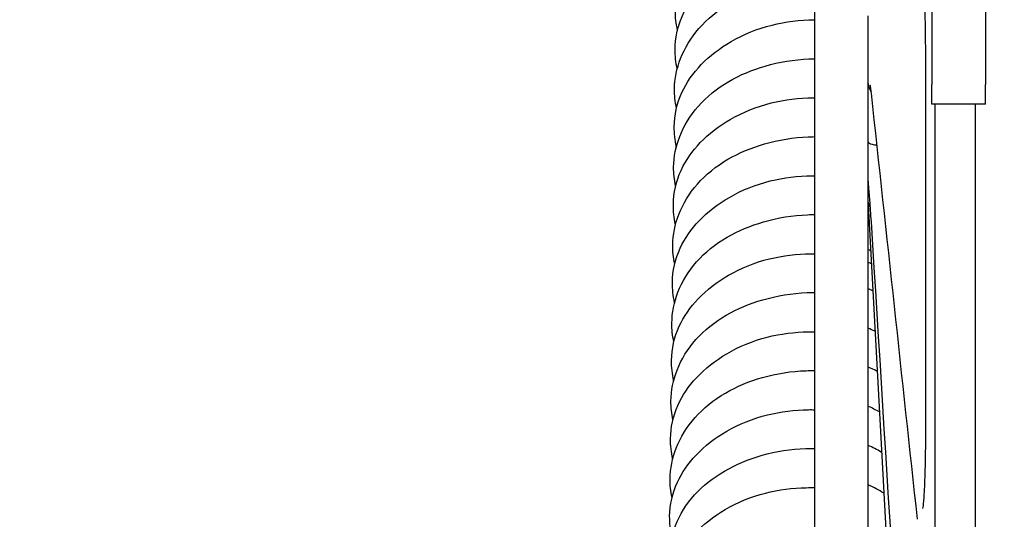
# Model space of a CAD drawing. Header units: millimetres. Extents: x 49320 to 60117, y -4209 to 20568.
# Tile 239 of 252: x 52400.58 to 52407.92, y 6190.25 to 6193.97. Entities that reach past the tile are written whole.
import ezdxf

# ---------------------------------------------------------------- set-up
doc = ezdxf.new("R2010")
doc.units = ezdxf.units.MM
doc.layers.add('_mt_hatch żelbet', color=8, linetype='Continuous', lineweight=9)
doc.layers.add('_mt_widok', color=253, linetype='Continuous')
doc.layers.add('ARCATA', color=4, linetype='Continuous')

# ---------------------------------------------------------------- blocks, each defined once
blk = doc.blocks.new('WINDA 1 DZ')
at = {"layer": 'ARCATA', "color": 5, "true_color": 0x1414ff}
for p, q in [((169.925, 76.9332), (169.925, 65.3942)), ((169.925, 76.9332), (169.925, 65.3942)), ((170.8, 76.1113), (170.8, 75.1901)), ((170.8, 76.1113), (170.8, 75.1901)), ((171.2, 76.1113), (171.2, 75.1901)), ((171.2, 76.1113), (171.2, 75.1901)), ((170.325, 75.1969), (170.325, 75.7023)), ((170.325, 75.1969), (170.325, 75.7023)), ((170.325, 75.1687), (170.325, 75.1969)), ((170.325, 75.1687), (170.325, 75.1969)), ((170.325, 65.3942), (170.325, 75.1687)), ((170.325, 65.3942), (170.325, 75.1687)), ((170.8, 75.0437), (170.8, 75.1901)), ((170.8, 75.0437), (170.8, 75.1901)), ((171.2, 75.0437), (171.2, 75.1901)), ((171.2, 75.0437), (171.2, 75.1901)), ((170.3696, 75.1161), (170.3696, 75.116)), ((170.3696, 75.1161), (170.3696, 75.116)), ((171.2, 75.0437), (170.8, 75.0437)), ((171.2, 75.0437), (170.8, 75.0437)), ((170.825, 65.0677), (170.825, 75.0437)), ((170.825, 65.0677), (170.825, 75.0437)), ((171.125, 65.0677), (171.125, 75.0437)), ((171.125, 65.0677), (171.125, 75.0437)), ((170.3916, 74.7385), (170.3916, 74.7385)), ((170.3916, 74.7385), (170.3916, 74.7385)), ((170.325, 74.2927), (170.825, 65.0677)), ((170.325, 74.2927), (170.825, 65.0677))]:
    blk.add_line(p, q, dxfattribs=at)
for centre, major_axis, ratio, start_param, end_param in [((170.328, 75.2197), (0.0021, 0.0322), 0.065188, 2.358356, 2.61243), ((170.328, 75.2197), (0.0021, 0.0322), 0.065188, 2.358356, 2.61243), ((170.328, 74.4464), (-0.0027, 0.0259), 0.048294, 0.434366, 0.68844), ((170.328, 74.4464), (-0.0027, 0.0259), 0.048294, 0.434366, 0.68844), ((170.8551, 72.6719), (-0.1, 0), 0.383179, 6.283166, 6.283251), ((170.8551, 72.6719), (-0.1, 0), 0.383179, 6.283166, 6.283251)]:
    blk.add_ellipse(centre, major_axis=major_axis, ratio=ratio, start_param=start_param, end_param=end_param, dxfattribs=at)
for points, knots in [([(168.9041, 75.5956), (168.893, 75.6429), (168.8875, 75.6913), (168.889, 75.8167), (168.9052, 75.895), (168.9658, 76.0474), (169.0126, 76.1227), (169.1337, 76.2605), (169.2113, 76.3241), (169.3823, 76.4239), (169.4763, 76.4628), (169.6775, 76.5203), (169.7878, 76.5383), (169.9062, 76.5435), (169.9156, 76.5438), (169.925, 76.544)], [275.338456, 275.338456, 275.338456, 275.338456, 275.515688, 275.515688, 275.80424, 275.80424, 276.111065, 276.111065, 276.433775, 276.433775, 276.742372, 276.742372, 277.07021, 277.07021, 277.098408, 277.098408, 277.098408, 277.098408]), ([(168.9017, 75.3062), (168.8909, 75.3544), (168.8857, 75.4034), (168.8871, 75.535), (168.9043, 75.619), (168.971, 75.7766), (169.022, 75.8512), (169.1459, 75.9811), (169.2199, 76.0386), (169.3922, 76.1398), (169.4949, 76.1827), (169.7045, 76.2379), (169.8136, 76.2517), (169.922, 76.2529), (169.9235, 76.2529), (169.925, 76.253)], [269.155303, 269.155303, 269.155303, 269.155303, 269.336114, 269.336114, 269.645237, 269.645237, 269.953435, 269.953435, 270.255848, 270.255848, 270.591878, 270.591878, 270.913182, 270.913182, 270.917768, 270.917768, 270.917768, 270.917768]), ([(170.755, 75.2384), (170.755, 75.3582), (170.7541, 75.4822), (170.7503, 75.7184), (170.7475, 75.8337), (170.741, 76.0211), (170.7375, 76.0992), (170.7337, 76.1669)], [0, 0, 0, 0, 0.362526, 0.362526, 0.722246, 0.722246, 1.012854, 1.012854, 1.012854, 1.012854]), ([(170.755, 75.2384), (170.755, 75.3582), (170.7541, 75.4822), (170.7503, 75.7184), (170.7475, 75.8337), (170.741, 76.0211), (170.7375, 76.0992), (170.7337, 76.1669)], [0, 0, 0, 0, 0.362526, 0.362526, 0.722246, 0.722246, 1.012854, 1.012854, 1.012854, 1.012854]), ([(168.8968, 75.0144), (168.886, 75.0611), (168.8807, 75.1088), (168.8822, 75.2327), (168.898, 75.3101), (168.9576, 75.4625), (169.0041, 75.5386), (169.1253, 75.6781), (169.2034, 75.7425), (169.3746, 75.8424), (169.4678, 75.8811), (169.6682, 75.9389), (169.7786, 75.9571), (169.9002, 75.9626), (169.9126, 75.963), (169.925, 75.9632)], [262.969997, 262.969997, 262.969997, 262.969997, 263.144778, 263.144778, 263.430216, 263.430216, 263.739544, 263.739544, 264.065146, 264.065146, 264.37144, 264.37144, 264.69971, 264.69971, 264.736896, 264.736896, 264.736896, 264.736896]), ([(168.8957, 74.7265), (168.8847, 74.7758), (168.8793, 74.8259), (168.8807, 74.9616), (168.8995, 75.0493), (168.9707, 75.2056), (169.0208, 75.2763), (169.1444, 75.4041), (169.22, 75.4622), (169.3956, 75.5636), (169.4998, 75.6061), (169.7101, 75.6589), (169.8179, 75.6715), (169.9239, 75.6719), (169.9244, 75.6719), (169.925, 75.6719)], [256.788533, 256.788533, 256.788533, 256.788533, 256.973828, 256.973828, 257.294248, 257.294248, 257.590379, 257.590379, 257.898021, 257.898021, 258.236894, 258.236894, 258.554327, 258.554327, 258.555988, 258.555988, 258.555988, 258.555988]), ([(168.89, 74.4337), (168.8794, 74.4802), (168.8743, 74.5275), (168.8758, 74.6512), (168.8916, 74.7288), (168.9512, 74.882), (168.998, 74.9587), (169.1198, 75.0984), (169.198, 75.1623), (169.3688, 75.2615), (169.4617, 75.3001), (169.6623, 75.358), (169.7734, 75.3763), (169.8971, 75.3817), (169.9111, 75.3821), (169.925, 75.3823)], [250.602234, 250.602234, 250.602234, 250.602234, 250.775841, 250.775841, 251.062018, 251.062018, 251.373639, 251.373639, 251.698063, 251.698063, 252.003285, 252.003285, 252.333449, 252.333449, 252.375255, 252.375255, 252.375255, 252.375255]), ([(170.3494, 75.1255), (170.3478, 75.14), (170.3462, 75.1525), (170.3435, 75.1717), (170.3422, 75.1788), (170.3412, 75.1833), (170.341, 75.184), (170.341, 75.184)], [0, 0, 0, 0, 0.0913655, 0.0913655, 0.1783779, 0.1783779, 0.208687, 0.208687, 0.208687, 0.208687]), ([(170.3494, 75.1255), (170.3478, 75.14), (170.3462, 75.1525), (170.3435, 75.1717), (170.3422, 75.1788), (170.3412, 75.1833), (170.341, 75.184), (170.341, 75.184)], [0, 0, 0, 0, 0.0913655, 0.0913655, 0.1783779, 0.1783779, 0.208687, 0.208687, 0.208687, 0.208687]), ([(168.889, 74.1452), (168.8779, 74.1947), (168.8725, 74.245), (168.8738, 74.381), (168.8927, 74.4687), (168.9641, 74.6243), (169.0137, 74.6944), (169.1369, 74.8223), (169.2131, 74.881), (169.3893, 74.9827), (169.4936, 75.0252), (169.7032, 75.0775), (169.8102, 75.09), (169.9183, 75.0907), (169.9217, 75.0908), (169.925, 75.0908)], [244.420041, 244.420041, 244.420041, 244.420041, 244.606213, 244.606213, 244.926542, 244.926542, 245.220262, 245.220262, 245.530243, 245.530243, 245.869048, 245.869048, 246.184349, 246.184349, 246.1944, 246.1944, 246.1944, 246.1944]), ([(168.8832, 73.8529), (168.8728, 73.8991), (168.8678, 73.9463), (168.8693, 74.07), (168.885, 74.1477), (168.9447, 74.3015), (168.9918, 74.3787), (169.114, 74.5182), (169.1921, 74.5816), (169.3625, 74.6804), (169.4552, 74.719), (169.6563, 74.7772), (169.768, 74.7956), (169.894, 74.8009), (169.9095, 74.8012), (169.925, 74.8013)], [238.23426, 238.23426, 238.23426, 238.23426, 238.407294, 238.407294, 238.694101, 238.694101, 239.007323, 239.007323, 239.330313, 239.330313, 239.635161, 239.635161, 239.967176, 239.967176, 240.013721, 240.013721, 240.013721, 240.013721]), ([(170.3251, 74.7629), (170.3251, 74.763), (170.3251, 74.7631), (170.325, 74.763), (170.325, 74.7628), (170.325, 74.7623), (170.325, 74.7618), (170.325, 74.7613)], [0, 0, 0, 0, 0.00001238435, 0.00001238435, 0.00002839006, 0.00002839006, 0.0000543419, 0.0000543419, 0.0000543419, 0.0000543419]), ([(170.3251, 74.7629), (170.3251, 74.763), (170.3251, 74.7631), (170.325, 74.763), (170.325, 74.7628), (170.325, 74.7623), (170.325, 74.7618), (170.325, 74.7613)], [0, 0, 0, 0, 0.00001238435, 0.00001238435, 0.00002839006, 0.00002839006, 0.0000543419, 0.0000543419, 0.0000543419, 0.0000543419]), ([(170.3251, 74.7629), (170.3262, 74.7559), (170.3379, 74.7488), (170.3559, 74.7442), (170.3655, 74.7417), (170.3767, 74.7399), (170.3877, 74.7388), (170.3889, 74.7387), (170.39, 74.7386), (170.3912, 74.7385)], [-1, -1, -1, -1, -0.5, -0.5, -0.5, -0.25, -0.25, -0.25, -0.22693, -0.22693, -0.22693, -0.22693]), ([(170.3251, 74.7629), (170.3262, 74.7559), (170.3379, 74.7488), (170.3559, 74.7442), (170.3655, 74.7417), (170.3767, 74.7399), (170.3877, 74.7388), (170.3889, 74.7387), (170.39, 74.7386), (170.3912, 74.7385)], [-1, -1, -1, -1, -0.5, -0.5, -0.5, -0.25, -0.25, -0.25, -0.22693, -0.22693, -0.22693, -0.22693]), ([(168.8823, 73.5638), (168.8711, 73.6135), (168.8656, 73.6641), (168.867, 73.8001), (168.886, 73.8879), (168.9574, 74.0427), (169.0065, 74.1122), (169.1294, 74.2405), (169.206, 74.2998), (169.3828, 74.4019), (169.4871, 74.4443), (169.6961, 74.4961), (169.8022, 74.5086), (169.9125, 74.5095), (169.9187, 74.5096), (169.925, 74.5095)], [232.05153, 232.05153, 232.05153, 232.05153, 232.238462, 232.238462, 232.558335, 232.558335, 232.850071, 232.850071, 233.162466, 233.162466, 233.501074, 233.501074, 233.814072, 233.814072, 233.8329, 233.8329, 233.8329, 233.8329]), ([(170.349, 74.167), (170.3453, 74.2259), (170.3416, 74.2798), (170.3348, 74.3685), (170.3317, 74.4048), (170.3279, 74.4419), (170.3267, 74.4518), (170.3259, 74.4579)], [0, 0, 0, 0, 0.2044136, 0.2044136, 0.406352, 0.406352, 0.5066829, 0.5066829, 0.5066829, 0.5066829]), ([(170.349, 74.167), (170.3453, 74.2259), (170.3416, 74.2798), (170.3348, 74.3685), (170.3317, 74.4048), (170.3279, 74.4419), (170.3267, 74.4518), (170.3259, 74.4579)], [0, 0, 0, 0, 0.2044136, 0.2044136, 0.406352, 0.406352, 0.5066829, 0.5066829, 0.5066829, 0.5066829]), ([(170.3251, 74.3099), (170.3251, 74.3102), (170.3251, 74.3104), (170.325, 74.3108), (170.325, 74.311), (170.325, 74.3111), (170.325, 74.3111), (170.325, 74.311)], [0, 0, 0, 0, 0.00001238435, 0.00001238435, 0.00002839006, 0.00002839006, 0.0000543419, 0.0000543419, 0.0000543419, 0.0000543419]), ([(170.3251, 74.3099), (170.3251, 74.3102), (170.3251, 74.3104), (170.325, 74.3108), (170.325, 74.311), (170.325, 74.3111), (170.325, 74.3111), (170.325, 74.311)], [0, 0, 0, 0, 0.00001238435, 0.00001238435, 0.00002839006, 0.00002839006, 0.0000543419, 0.0000543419, 0.0000543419, 0.0000543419]), ([(168.8764, 73.272), (168.8661, 73.3182), (168.8613, 73.3652), (168.8627, 73.489), (168.8785, 73.567), (168.9383, 73.7214), (168.9857, 73.7989), (169.1083, 73.9382), (169.1864, 74.001), (169.3565, 74.0994), (169.4491, 74.138), (169.6507, 74.1964), (169.7631, 74.2149), (169.891, 74.22), (169.908, 74.2204), (169.925, 74.2204)], [225.866313, 225.866313, 225.866313, 225.866313, 226.038915, 226.038915, 226.326729, 226.326729, 226.641389, 226.641389, 226.962726, 226.962726, 227.267582, 227.267582, 227.60129, 227.60129, 227.652213, 227.652213, 227.652213, 227.652213]), ([(168.8756, 72.9825), (168.8643, 73.0323), (168.8587, 73.0831), (168.86, 73.2192), (168.8792, 73.3068), (168.9505, 73.4609), (168.9993, 73.5301), (169.1218, 73.6587), (169.1989, 73.7185), (169.3761, 73.821), (169.4804, 73.8633), (169.6887, 73.9146), (169.7941, 73.9272), (169.9067, 73.9284), (169.9158, 73.9284), (169.925, 73.9283)], [219.683097, 219.683097, 219.683097, 219.683097, 219.870623, 219.870623, 220.189831, 220.189831, 220.479904, 220.479904, 220.794567, 220.794567, 221.132783, 221.132783, 221.443834, 221.443834, 221.471417, 221.471417, 221.471417, 221.471417]), ([(168.8697, 72.6908), (168.8594, 72.7369), (168.8547, 72.7839), (168.8561, 72.9079), (168.8718, 72.9861), (168.9318, 73.141), (168.9795, 73.219), (169.1025, 73.3581), (169.1804, 73.4203), (169.3503, 73.5185), (169.443, 73.5571), (169.645, 73.6156), (169.7578, 73.6341), (169.8878, 73.6391), (169.9064, 73.6394), (169.925, 73.6393)], [213.497877, 213.497877, 213.497877, 213.497877, 213.67042, 213.67042, 213.959019, 213.959019, 214.27508, 214.27508, 214.594948, 214.594948, 214.900085, 214.900085, 215.234964, 215.234964, 215.29075, 215.29075, 215.29075, 215.29075]), ([(168.8685, 72.3986), (168.8569, 72.4485), (168.8513, 72.4994), (168.8527, 72.6332), (168.8709, 72.7182), (168.9392, 72.8711), (168.9872, 72.9414), (169.1088, 73.072), (169.1857, 73.1329), (169.362, 73.2366), (169.4655, 73.2792), (169.6723, 73.3316), (169.7771, 73.3449), (169.895, 73.3471), (169.91, 73.3471), (169.925, 73.3469)], [207.311512, 207.311512, 207.311512, 207.311512, 207.499308, 207.499308, 207.809572, 207.809572, 208.102016, 208.102016, 208.418685, 208.418685, 208.755347, 208.755347, 209.064992, 209.064992, 209.110041, 209.110041, 209.110041, 209.110041]), ([(168.863, 72.1103), (168.8529, 72.1562), (168.8482, 72.2028), (168.8497, 72.3267), (168.8655, 72.4052), (168.9258, 72.5603), (168.9735, 72.6382), (169.0967, 72.7772), (169.1745, 72.8395), (169.3452, 72.9389), (169.4395, 72.9784), (169.6416, 73.036), (169.7527, 73.053), (169.8831, 73.0571), (169.904, 73.0573), (169.925, 73.057)], [201.130342, 201.130342, 201.130342, 201.130342, 201.30178, 201.30178, 201.591307, 201.591307, 201.907296, 201.907296, 202.22731, 202.22731, 202.537506, 202.537506, 202.866411, 202.866411, 202.929337, 202.929337, 202.929337, 202.929337]), ([(168.862, 71.8204), (168.8506, 71.8703), (168.8449, 71.9211), (168.8462, 72.0569), (168.8657, 72.1441), (168.9366, 72.2969), (168.9845, 72.3655), (169.1065, 72.495), (169.1843, 72.5558), (169.3622, 72.6588), (169.4662, 72.7008), (169.6733, 72.7517), (169.7776, 72.7643), (169.895, 72.7661), (169.91, 72.766), (169.925, 72.7658)], [194.946824, 194.946824, 194.946824, 194.946824, 195.134585, 195.134585, 195.451897, 195.451897, 195.739483, 195.739483, 196.058136, 196.058136, 196.395027, 196.395027, 196.703315, 196.703315, 196.748339, 196.748339, 196.748339, 196.748339]), ([(170.7328, 72.0286), (170.7328, 72.0286), (170.733, 72.0292), (170.7339, 72.0336), (170.7352, 72.0412), (170.739, 72.0702), (170.7415, 72.0986), (170.7467, 72.1824), (170.7493, 72.2454), (170.7532, 72.3994), (170.7545, 72.4948), (170.755, 72.6217), (170.755, 72.6466), (170.755, 72.6719)], [0.179941, 0.179941, 0.179941, 0.179941, 0.217428, 0.217428, 0.336064, 0.336064, 0.55737, 0.55737, 0.865165, 0.865165, 1.20977, 1.20977, 1.291901, 1.291901, 1.291901, 1.291901]), ([(170.7328, 72.0286), (170.7328, 72.0286), (170.733, 72.0292), (170.7339, 72.0336), (170.7352, 72.0412), (170.739, 72.0702), (170.7415, 72.0986), (170.7467, 72.1824), (170.7493, 72.2454), (170.7532, 72.3994), (170.7545, 72.4948), (170.755, 72.6217), (170.755, 72.6466), (170.755, 72.6719)], [0.179941, 0.179941, 0.179941, 0.179941, 0.217428, 0.217428, 0.336064, 0.336064, 0.55737, 0.55737, 0.865165, 0.865165, 1.20977, 1.20977, 1.291901, 1.291901, 1.291901, 1.291901]), ([(168.8565, 71.5291), (168.8463, 71.5755), (168.8415, 71.6227), (168.843, 71.7481), (168.859, 71.8276), (168.9204, 71.9836), (168.9687, 72.0614), (169.0922, 72.1981), (169.1692, 72.2582), (169.3391, 72.3572), (169.4344, 72.3975), (169.6385, 72.4556), (169.7503, 72.473), (169.8819, 72.4772), (169.9035, 72.4773), (169.925, 72.4769)], [188.76177, 188.76177, 188.76177, 188.76177, 188.935442, 188.935442, 189.228647, 189.228647, 189.544521, 189.544521, 189.857935, 189.857935, 190.172018, 190.172018, 190.503111, 190.503111, 190.567772, 190.567772, 190.567772, 190.567772]), ([(170.425, 72.4473), (170.4238, 72.448), (170.4225, 72.4488), (170.3917, 72.4679), (170.3594, 72.4847), (170.325, 72.4996)], [193.6786242, 193.6786242, 193.6786242, 193.6786242, 193.6840941, 193.6840941, 193.811752, 193.811752, 193.811752, 193.811752]), ([(168.8529, 71.2436), (168.8425, 71.2908), (168.8374, 71.3389), (168.8388, 71.4698), (168.8574, 71.5547), (168.9255, 71.707), (168.9731, 71.777), (169.0946, 71.9091), (169.1725, 71.9712), (169.3501, 72.0754), (169.4533, 72.1175), (169.6588, 72.1691), (169.7623, 72.1822), (169.8844, 72.1849), (169.9047, 72.1849), (169.925, 72.1845)], [182.583971, 182.583971, 182.583971, 182.583971, 182.761352, 182.761352, 183.070985, 183.070985, 183.362379, 183.362379, 183.684336, 183.684336, 184.019579, 184.019579, 184.325747, 184.325747, 184.386745, 184.386745, 184.386745, 184.386745]), ([(170.4415, 72.1431), (170.4063, 72.166), (170.3673, 72.187), (170.3255, 72.2054), (170.3253, 72.2056), (170.325, 72.2057)], [198.8683415, 198.8683415, 198.8683415, 198.8683415, 199.0238493, 199.0238493, 199.0248449, 199.0248449, 199.0248449, 199.0248449])]:
    blk.add_open_spline(points, degree=3, knots=knots, dxfattribs=at)
for points in [[(168.9027, 75.59), (168.9029, 75.5928), (168.9032, 75.5957), (168.9034, 75.5985)], [(170.755, 72.6719), (170.755, 73.4906), (170.755, 74.3603), (170.755, 75.2384)], [(170.755, 72.6719), (170.755, 73.4906), (170.755, 74.3603), (170.755, 75.2384)], [(170.3251, 75.1919), (170.326, 75.1717), (170.3347, 75.1504), (170.3484, 75.1344)], [(170.3251, 75.1919), (170.326, 75.1717), (170.3347, 75.1504), (170.3484, 75.1344)], [(170.6929, 71.9486), (170.5784, 73.0076), (170.4638, 74.0665), (170.3494, 75.1255)], [(170.6929, 71.9486), (170.5784, 73.0076), (170.4638, 74.0665), (170.3494, 75.1255)], [(168.8961, 75.0115), (168.8962, 75.0129), (168.8963, 75.0144), (168.8965, 75.0158)], [(168.8941, 74.7203), (168.8943, 74.7237), (168.8945, 74.7272), (168.8948, 74.7306)], [(168.89, 74.4335), (168.89, 74.4336), (168.89, 74.4337), (168.89, 74.4339)], [(170.3251, 74.4664), (170.3252, 74.4636), (170.3255, 74.4607), (170.3259, 74.4579)], [(170.3251, 74.4664), (170.3252, 74.4636), (170.3255, 74.4607), (170.3259, 74.4579)], [(170.3251, 74.3099), (170.3259, 74.2971), (170.3321, 74.2839), (170.3421, 74.2729)], [(170.3251, 74.3099), (170.3259, 74.2971), (170.3321, 74.2839), (170.3421, 74.2729)], [(170.3273, 74.2504), (170.3265, 74.2507), (170.3258, 74.2511), (170.325, 74.2514)], [(170.3273, 74.2504), (170.3265, 74.2507), (170.3258, 74.2511), (170.325, 74.2514)], [(168.8875, 74.1391), (168.8877, 74.1424), (168.8879, 74.1457), (168.8882, 74.149)], [(170.325, 74.1553), (170.3275, 74.1544), (170.3301, 74.1536), (170.3326, 74.1527)], [(170.325, 74.1553), (170.3275, 74.1544), (170.3301, 74.1536), (170.3326, 74.1527)], [(170.6926, 68.6723), (170.578, 70.5039), (170.4634, 72.3354), (170.349, 74.167)], [(170.6926, 68.6723), (170.578, 70.5039), (170.4634, 72.3354), (170.349, 74.167)], [(170.3436, 73.9498), (170.3374, 73.9525), (170.3313, 73.9552), (170.325, 73.9578)], [(170.3436, 73.9498), (170.3374, 73.9525), (170.3313, 73.9552), (170.325, 73.9578)], [(170.325, 73.8647), (170.3329, 73.8621), (170.3408, 73.8594), (170.3486, 73.8566)], [(170.325, 73.8647), (170.3329, 73.8621), (170.3408, 73.8594), (170.3486, 73.8566)], [(170.3597, 73.6524), (170.3484, 73.6577), (170.3368, 73.6627), (170.325, 73.6676)], [(168.8808, 73.5576), (168.881, 73.561), (168.8812, 73.5645), (168.8814, 73.5679)], [(170.3761, 73.3502), (170.3596, 73.3585), (170.3425, 73.3664), (170.325, 73.3738)], [(170.3923, 73.0517), (170.371, 73.0632), (170.3485, 73.0739), (170.325, 73.0838)], [(168.8738, 72.9752), (168.874, 72.9793), (168.8743, 72.9833), (168.8746, 72.9873)], [(170.4087, 72.7491), (170.3823, 72.7642), (170.3543, 72.7781), (170.325, 72.7908)], [(168.8668, 72.3915), (168.867, 72.3954), (168.8672, 72.3993), (168.8675, 72.4032)]]:
    blk.add_open_spline(points, degree=3, dxfattribs=at)

msp = doc.modelspace()

# ---------------------------------------------------------------- hatches: boundary and pattern name
at = {"layer": '_mt_hatch żelbet', "ltscale": 2, "transparency": 33554687}
h = msp.add_hatch(dxfattribs=at)
h.set_pattern_fill('ANSI36', color=8)
h.set_pattern_definition([(45, (55916.924, 9594.0647), (1.683798, 6.173926), [7.9375, -1.5875, 0, -1.5875])])
edge = h.paths.add_edge_path()
edge.add_line((52283.3224, 6133.3016), (52251.5763, 6133.3016))
edge.add_line((52251.5763, 6133.3016), (52251.5763, 6215.7016))
edge.add_line((52251.5763, 6215.7016), (52249.7263, 6215.7016))
edge.add_line((52249.7263, 6215.7016), (52249.6763, 6215.7516))
edge.add_arc((52249.6263, 6215.7516), 0.05, 0, 90)
edge.add_line((52249.6263, 6215.8016), (52247.1263, 6215.8016))
edge.add_line((52247.1263, 6215.8016), (52247.1263, 6215.7266))
edge.add_line((52247.1263, 6215.7266), (52247.1013, 6215.7016))
edge.add_line((52247.1013, 6215.7016), (52246.9013, 6215.7016))
edge.add_line((52246.9013, 6215.7016), (52246.8763, 6215.7266))
edge.add_line((52246.8763, 6215.7266), (52246.8763, 6215.8016))
edge.add_line((52246.8763, 6215.8016), (52246.8263, 6215.8016))
edge.add_line((52246.8263, 6215.8016), (52246.8263, 6216.8016))
edge.add_line((52246.8263, 6216.8016), (52246.8763, 6216.8016))
edge.add_line((52246.8763, 6216.8016), (52246.8763, 6216.8766))
edge.add_line((52246.8763, 6216.8766), (52246.9013, 6216.9016))
edge.add_line((52246.9013, 6216.9016), (52247.1013, 6216.9016))
edge.add_line((52247.1013, 6216.9016), (52247.1263, 6216.8766))
edge.add_line((52247.1263, 6216.8766), (52247.1263, 6216.8016))
edge.add_line((52247.1263, 6216.8016), (52249.6263, 6216.8016))
edge.add_arc((52249.6263, 6216.8516), 0.05, 270, 360)
edge.add_line((52249.6763, 6216.8516), (52249.7263, 6216.9016))
edge.add_line((52249.7263, 6216.9016), (52251.5763, 6216.9016))
edge.add_line((52251.5763, 6216.9016), (52251.5763, 6223.7016))
edge.add_line((52251.5763, 6223.7016), (52249.7263, 6223.7016))
edge.add_line((52249.7263, 6223.7016), (52249.6763, 6223.7516))
edge.add_arc((52249.6263, 6223.7516), 0.05, 0, 90)
edge.add_line((52249.6263, 6223.8016), (52247.1263, 6223.8016))
edge.add_line((52247.1263, 6223.8016), (52247.1263, 6223.7266))
edge.add_line((52247.1263, 6223.7266), (52247.1013, 6223.7016))
edge.add_line((52247.1013, 6223.7016), (52246.9013, 6223.7016))
edge.add_line((52246.9013, 6223.7016), (52246.8763, 6223.7266))
edge.add_line((52246.8763, 6223.7266), (52246.8763, 6223.8016))
edge.add_line((52246.8763, 6223.8016), (52246.8263, 6223.8016))
edge.add_line((52246.8263, 6223.8016), (52246.8263, 6223.6766))
edge.add_arc((52246.8013, 6223.6766), 0.025, 270, 360, ccw=False)
edge.add_line((52246.8013, 6223.6516), (52245.4513, 6223.6516))
edge.add_arc((52245.4513, 6223.6766), 0.025, 180, 270, ccw=False)
edge.add_line((52245.4263, 6223.6987), (52245.4263, 6223.7977))
edge.add_line((52245.4263, 6223.7977), (52244.1918, 6223.7016))
edge.add_arc((52244.1763, 6223.901), 0.2, 180, 274.45165, ccw=False)
edge.add_line((52243.9763, 6223.901), (52243.9763, 6224.7022))
edge.add_arc((52244.1763, 6224.7022), 0.2, 85.54835, 180, ccw=False)
edge.add_line((52244.1918, 6224.9016), (52245.4263, 6224.8055))
edge.add_line((52245.4263, 6224.8055), (52245.4263, 6224.926))
edge.add_arc((52245.4513, 6224.9266), 0.025, 90, 180, ccw=False)
edge.add_line((52245.4513, 6224.9516), (52246.8013, 6224.9516))
edge.add_arc((52246.8013, 6224.9266), 0.025, 0, 90, ccw=False)
edge.add_line((52246.8263, 6224.9266), (52246.8263, 6224.8016))
edge.add_line((52246.8263, 6224.8016), (52246.8763, 6224.8016))
edge.add_line((52246.8763, 6224.8016), (52246.8763, 6224.8766))
edge.add_line((52246.8763, 6224.8766), (52246.9013, 6224.9016))
edge.add_line((52246.9013, 6224.9016), (52247.1013, 6224.9016))
edge.add_line((52247.1013, 6224.9016), (52247.1263, 6224.8766))
edge.add_line((52247.1263, 6224.8766), (52247.1263, 6224.8016))
edge.add_line((52247.1263, 6224.8016), (52249.6263, 6224.8016))
edge.add_arc((52249.6263, 6224.8516), 0.05, 270, 360)
edge.add_line((52249.6763, 6224.8516), (52249.7263, 6224.9016))
edge.add_line((52249.7263, 6224.9016), (52251.5763, 6224.9016))
edge.add_line((52251.5763, 6224.9016), (52251.5763, 6290.0516))
edge.add_line((52251.5763, 6290.0516), (52249.7263, 6290.0516))
edge.add_line((52249.7263, 6290.0516), (52249.6763, 6290.1016))
edge.add_arc((52249.6263, 6290.1016), 0.05, 0, 90)
edge.add_line((52249.6263, 6290.1516), (52247.1263, 6290.1516))
edge.add_line((52247.1263, 6290.1516), (52247.1263, 6290.0766))
edge.add_line((52247.1263, 6290.0766), (52247.1013, 6290.0516))
edge.add_line((52247.1013, 6290.0516), (52246.9013, 6290.0516))
edge.add_line((52246.9013, 6290.0516), (52246.8763, 6290.0766))
edge.add_line((52246.8763, 6290.0766), (52246.8763, 6290.1516))
edge.add_line((52246.8763, 6290.1516), (52246.8263, 6290.1516))
edge.add_line((52246.8263, 6290.1516), (52246.8263, 6290.0266))
edge.add_arc((52246.8013, 6290.0266), 0.025, 270, 360, ccw=False)
edge.add_line((52246.8013, 6290.0016), (52245.4513, 6290.0016))
edge.add_arc((52245.4513, 6290.0266), 0.025, 180, 270, ccw=False)
edge.add_line((52245.4263, 6290.0266), (52245.4263, 6290.1477))
edge.add_line((52245.4263, 6290.1477), (52244.6918, 6290.0516))
edge.add_arc((52244.6763, 6290.251), 0.2, 180, 274.45165, ccw=False)
edge.add_line((52244.4763, 6290.251), (52244.4763, 6291.0522))
edge.add_arc((52244.6763, 6291.0522), 0.2, 85.54835, 180, ccw=False)
edge.add_line((52244.6918, 6291.2516), (52245.4263, 6291.1555))
edge.add_line((52245.4263, 6291.1555), (52245.4263, 6291.2766))
edge.add_arc((52245.4513, 6291.2766), 0.025, 90, 180, ccw=False)
edge.add_line((52245.4513, 6291.3016), (52246.8013, 6291.3016))
edge.add_arc((52246.8013, 6291.2766), 0.025, 0, 90, ccw=False)
edge.add_line((52246.8263, 6291.2766), (52246.8263, 6291.1516))
edge.add_line((52246.8263, 6291.1516), (52246.8763, 6291.1516))
edge.add_line((52246.8763, 6291.1516), (52246.8763, 6291.2266))
edge.add_line((52246.8763, 6291.2266), (52246.9013, 6291.2516))
edge.add_line((52246.9013, 6291.2516), (52247.1013, 6291.2516))
edge.add_line((52247.1013, 6291.2516), (52247.1263, 6291.2266))
edge.add_line((52247.1263, 6291.2266), (52247.1263, 6291.1516))
edge.add_line((52247.1263, 6291.1516), (52249.6263, 6291.1516))
edge.add_arc((52249.6263, 6291.2016), 0.05, 270, 360)
edge.add_line((52249.6763, 6291.2016), (52249.7263, 6291.2516))
edge.add_line((52249.7263, 6291.2516), (52251.5763, 6291.2516))
edge.add_line((52251.5763, 6291.2516), (52251.5763, 6300.1516))
edge.add_line((52251.5763, 6300.1516), (52249.7263, 6300.1516))
edge.add_line((52249.7263, 6300.1516), (52249.6763, 6300.2016))
edge.add_arc((52249.6263, 6300.2016), 0.05, 0, 90)
edge.add_line((52249.6263, 6300.2516), (52247.1263, 6300.2516))
edge.add_line((52247.1263, 6300.2516), (52247.1263, 6300.1766))
edge.add_line((52247.1263, 6300.1766), (52247.1013, 6300.1516))
edge.add_line((52247.1013, 6300.1516), (52246.9013, 6300.1516))
edge.add_line((52246.9013, 6300.1516), (52246.8763, 6300.1766))
edge.add_line((52246.8763, 6300.1766), (52246.8763, 6300.2516))
edge.add_line((52246.8763, 6300.2516), (52246.8263, 6300.2516))
edge.add_line((52246.8263, 6300.2516), (52246.8263, 6300.1266))
edge.add_arc((52246.8013, 6300.1266), 0.025, 270, 360, ccw=False)
edge.add_line((52246.8013, 6300.1016), (52246.4455, 6300.1016))
edge.add_spline(control_points=[(52246.4364, 6300.1126), (52246.4364, 6300.1126), (52246.4363, 6300.1126), (52246.4357, 6300.1129), (52246.4348, 6300.1132), (52246.4317, 6300.1142), (52246.4291, 6300.1149), (52246.4222, 6300.1165), (52246.4176, 6300.1174), (52246.4069, 6300.1189), (52246.4009, 6300.1195), (52246.3886, 6300.1203), (52246.3824, 6300.1206), (52246.3763, 6300.1206)], knot_values=[0.024008, 0.024008, 0.024008, 0.024008, 0.028269, 0.028269, 0.039404, 0.039404, 0.055597, 0.055597, 0.075883, 0.075883, 0.097542, 0.097542, 0.117485, 0.117485, 0.117485, 0.117485], degree=3, periodic=0)
edge.add_line((52246.3763, 6300.1206), (52245.5763, 6300.1206))
edge.add_spline(control_points=[(52245.5763, 6300.1033), (52245.5705, 6300.1033), (52245.5646, 6300.1033), (52245.5452, 6300.1035), (52245.5321, 6300.1038), (52245.5073, 6300.105), (52245.4957, 6300.1059), (52245.4748, 6300.1087), (52245.4654, 6300.1105), (52245.4509, 6300.1159), (52245.4454, 6300.1185), (52245.4364, 6300.126), (52245.4329, 6300.1299), (52245.4277, 6300.1398), (52245.4263, 6300.1457), (52245.4263, 6300.1512)], knot_values=[0, 0, 0, 0, 0.0173, 0.0173, 0.057137, 0.057137, 0.096974, 0.096974, 0.13681, 0.13681, 0.163111, 0.163111, 0.180869, 0.180869, 0.199184, 0.199184, 0.199184, 0.199184], degree=3, periodic=0)
edge.add_line((52245.4263, 6300.1512), (52245.4263, 6300.2477))
edge.add_line((52245.4263, 6300.2477), (52244.6918, 6300.1516))
edge.add_arc((52244.6763, 6300.351), 0.2, 180, 274.45165, ccw=False)
edge.add_line((52244.4763, 6300.351), (52244.4763, 6301.1522))
edge.add_arc((52244.6763, 6301.1522), 0.2, 85.54835, 180, ccw=False)
edge.add_line((52244.6918, 6301.3516), (52245.4263, 6301.2555))
edge.add_line((52245.4263, 6301.2555), (52245.4263, 6301.3766))
edge.add_arc((52245.4513, 6301.3766), 0.025, 90, 180, ccw=False)
edge.add_line((52245.4513, 6301.4016), (52246.8013, 6301.4016))
edge.add_arc((52246.8013, 6301.3766), 0.025, 0, 90, ccw=False)
edge.add_line((52246.8263, 6301.3766), (52246.8263, 6301.2516))
edge.add_line((52246.8263, 6301.2516), (52246.8763, 6301.2516))
edge.add_line((52246.8763, 6301.2516), (52246.8763, 6301.3266))
edge.add_line((52246.8763, 6301.3266), (52246.9013, 6301.3516))
edge.add_line((52246.9013, 6301.3516), (52247.1013, 6301.3516))
edge.add_line((52247.1013, 6301.3516), (52247.1263, 6301.3266))
edge.add_line((52247.1263, 6301.3266), (52247.1263, 6301.2516))
edge.add_line((52247.1263, 6301.2516), (52249.6263, 6301.2516))
edge.add_arc((52249.6263, 6301.3016), 0.05, 270, 360)
edge.add_line((52249.6763, 6301.3016), (52249.7263, 6301.3516))
edge.add_line((52249.7263, 6301.3516), (52251.5763, 6301.3516))
edge.add_line((52251.5763, 6301.3516), (52251.5763, 6327.3016))
edge.add_line((52251.5763, 6327.3016), (52283.3224, 6327.3016))
edge.add_line((52283.3224, 6327.3016), (52283.3224, 6342.201))
edge.add_line((52283.3224, 6342.201), (52236.5763, 6342.201))
edge.add_line((52236.5763, 6342.201), (52236.5763, 6118.3016))
edge.add_line((52236.5763, 6118.3016), (52283.3224, 6118.3016))
edge.add_line((52283.3224, 6118.3015), (52283.3224, 6133.3016))
h.paths.add_polyline_path([(52431.5763, 6342.201), (52283.3224, 6342.201), (52283.3224, 6327.3016), (52416.5763, 6327.3016), (52416.5713, 6227.2016), (52416.5713, 6228.1016), (52415.3013, 6228.1016), (52414.9013, 6228.1016), (52415.9013, 6227.1016), (52415.9013, 6213.5016), (52414.9013, 6212.5016), (52415.3013, 6212.5016), (52416.5713, 6212.5016), (52416.5763, 6213.4016), (52416.5763, 6144.3016), (52431.5763, 6129.3016)])
h.paths.add_polyline_path([(52396.7763, 6141.6552), (52436.3763, 6141.6552), (52434.3763, 6141.6552), (52394.7763, 6141.6552)])
h.paths.add_polyline_path([(52431.5763, 6118.3016), (52431.5763, 6129.3016), (52416.5763, 6144.3016), (52416.5763, 6133.3016), (52409.5763, 6133.3016), (52409.5763, 6118.3016)])
edge = h.paths.add_edge_path(flags=16)
edge.add_spline(control_points=[(52245.438, 6216.9139), (52245.4384, 6216.9144), (52245.4388, 6216.9149), (52245.4455, 6216.9215), (52245.4525, 6216.9257), (52245.4601, 6216.9289)], knot_values=[0.127222, 0.127222, 0.127222, 0.127222, 0.129604, 0.129604, 0.161729, 0.161729, 0.161729, 0.161729], degree=3, periodic=0)
edge = h.paths.add_edge_path(flags=16)
edge.add_arc((52244.1763, 6215.901), 0.2, 180, 274.45165, ccw=False)
edge.add_line((52243.9763, 6215.901), (52243.9763, 6216.7022))
edge.add_arc((52244.1763, 6216.7022), 0.2, 85.54835, 180, ccw=False)
edge.add_line((52244.1918, 6216.9016), (52245.4263, 6216.8055))
edge.add_line((52245.4263, 6216.8055), (52245.4263, 6216.2049))
edge.add_spline(control_points=[(52245.4263, 6216.2049), (52245.4263, 6216.2043), (52245.4263, 6216.2038), (52245.4265, 6216.1878), (52245.4288, 6216.1722), (52245.4382, 6216.1426), (52245.4451, 6216.1286), (52245.4607, 6216.107), (52245.4681, 6216.0988), (52245.4763, 6216.0916)], knot_values=[0.091168, 0.091168, 0.091168, 0.091168, 0.092523, 0.092523, 0.132421, 0.132421, 0.171812, 0.171812, 0.199493, 0.199493, 0.199493, 0.199493], degree=3, periodic=0)
edge.add_spline(control_points=[(52245.4763, 6216.0916), (52245.4797, 6216.0886), (52245.4833, 6216.0858), (52245.4999, 6216.0739), (52245.5142, 6216.0667), (52245.5444, 6216.0571), (52245.5605, 6216.0547), (52245.5763, 6216.0547)], knot_values=[0, 0, 0, 0, 0.011492, 0.011492, 0.051269, 0.051269, 0.091168, 0.091168, 0.091168, 0.091168], degree=3, periodic=0)
edge.add_line((52245.5763, 6216.0547), (52246.3763, 6216.0547))
edge.add_spline(control_points=[(52246.3763, 6216.0547), (52246.3767, 6216.0547), (52246.3771, 6216.0547), (52246.3826, 6216.0546), (52246.3877, 6216.0537), (52246.3975, 6216.0506), (52246.4022, 6216.0484), (52246.4106, 6216.0426), (52246.4143, 6216.0392), (52246.4203, 6216.0315), (52246.4226, 6216.0274), (52246.4256, 6216.0192), (52246.4263, 6216.015), (52246.4263, 6216.011)], knot_values=[0, 0, 0, 0, 0.001746, 0.001746, 0.02414, 0.02414, 0.046992, 0.046992, 0.070489, 0.070489, 0.093985, 0.093985, 0.117481, 0.117481, 0.117481, 0.117481], degree=3, periodic=0)
edge.add_spline(control_points=[(52246.4263, 6216.0052), (52246.4263, 6215.9999), (52246.4251, 6215.9943), (52246.4199, 6215.9841), (52246.4161, 6215.9795), (52246.4072, 6215.9723), (52246.4016, 6215.9693), (52246.3893, 6215.9652), (52246.3826, 6215.9642), (52246.3763, 6215.9642)], knot_values=[-0.075489, -0.075489, -0.075489, -0.075489, -0.056592, -0.056592, -0.037695, -0.037695, -0.018848, -0.018848, 0, 0, 0, 0], degree=3, periodic=0)
edge.add_line((52246.3763, 6215.9642), (52245.5763, 6215.9642))
edge.add_spline(control_points=[(52245.5763, 6215.9642), (52245.5575, 6215.9642), (52245.5375, 6215.9612), (52245.5008, 6215.9493), (52245.484, 6215.9404), (52245.4569, 6215.9201), (52245.4451, 6215.9072), (52245.4298, 6215.8808), (52245.4263, 6215.8674), (52245.4263, 6215.8558)], knot_values=[0.959969, 0.959969, 0.959969, 0.959969, 1.016264, 1.016264, 1.07256, 1.07256, 1.132171, 1.132171, 1.191783, 1.191783, 1.191783, 1.191783], degree=3, periodic=0)
edge.add_line((52245.4263, 6215.8558), (52245.4263, 6215.8152))
edge.add_line((52245.4263, 6215.7977), (52244.1918, 6215.7016))
h.paths.add_polyline_path([(52424.0558, 6214.6016, -0.437158), (52424.2713, 6214.4022), (52424.2713, 6213.601, -0.437158), (52424.0558, 6213.4016), (52422.8213, 6213.4977), (52422.8213, 6213.3766, -0.414214), (52422.7963, 6213.3516), (52421.4463, 6213.3516, -0.414214), (52421.4213, 6213.3766), (52421.4213, 6213.5016), (52421.3713, 6213.5016), (52421.3713, 6213.4266), (52421.3463, 6213.4016), (52421.1463, 6213.4016), (52421.1213, 6213.4266), (52421.1213, 6213.5016), (52418.6213, 6213.5016, 0.414214), (52418.5713, 6213.4516), (52418.5213, 6213.4016), (52418.5213, 6214.6016), (52418.5713, 6214.5516, 0.414214), (52418.6213, 6214.5016), (52421.1213, 6214.5016), (52421.1213, 6214.5766), (52421.1463, 6214.6016), (52421.3463, 6214.6016), (52421.3713, 6214.5766), (52421.3713, 6214.5016), (52421.4213, 6214.5016), (52421.4213, 6214.6266, -0.414214), (52421.4463, 6214.6516), (52422.7963, 6214.6516, -0.414214), (52422.8213, 6214.6266), (52422.8213, 6214.5055)], flags=16)
edge = h.paths.add_edge_path(flags=16)
edge.add_line((52421.5713, 6227.2478), (52422.6713, 6227.2478))
edge.add_spline(control_points=[(52422.6713, 6227.2451), (52422.6848, 6227.2451), (52422.6983, 6227.2448), (52422.7243, 6227.2435), (52422.7368, 6227.2424), (52422.76, 6227.2393), (52422.7706, 6227.2373), (52422.7901, 6227.2312), (52422.799, 6227.2272), (52422.8099, 6227.2175), (52422.8127, 6227.2144), (52422.8185, 6227.2053), (52422.8208, 6227.1987), (52422.8213, 6227.1912), (52422.8213, 6227.1903), (52422.8213, 6227.1894)], knot_values=[0, 0, 0, 0, 0.039334, 0.039334, 0.078667, 0.078667, 0.118001, 0.118001, 0.157334, 0.157334, 0.171979, 0.171979, 0.193578, 0.193578, 0.196668, 0.196668, 0.196668, 0.196668], degree=3, periodic=0)
edge.add_line((52422.8213, 6227.1894), (52422.8213, 6227.1055))
edge.add_line((52422.8213, 6227.1055), (52424.0558, 6227.2016))
edge.add_arc((52424.0713, 6227.0022), 0.2, 360, 94.45165, ccw=False)
edge.add_line((52424.2713, 6227.0022), (52424.2713, 6226.201))
edge.add_arc((52424.0713, 6226.201), 0.2, 265.54835, 360, ccw=False)
edge.add_line((52424.0558, 6226.0016), (52422.8213, 6226.0977))
edge.add_line((52422.8213, 6226.0977), (52422.8213, 6225.9825))
edge.add_arc((52422.7963, 6225.9766), 0.025, 270, 360, ccw=False)
edge.add_line((52422.7963, 6225.9516), (52421.4463, 6225.9516))
edge.add_arc((52421.4463, 6225.9766), 0.025, 180, 270, ccw=False)
edge.add_line((52421.4213, 6225.9766), (52421.4213, 6226.1016))
edge.add_line((52421.4213, 6226.1016), (52421.3713, 6226.1016))
edge.add_line((52421.3713, 6226.1016), (52421.3713, 6226.0266))
edge.add_line((52421.3713, 6226.0266), (52421.3463, 6226.0016))
edge.add_line((52421.3463, 6226.0016), (52421.1463, 6226.0016))
edge.add_line((52421.1463, 6226.0016), (52421.1213, 6226.0266))
edge.add_line((52421.1213, 6226.0266), (52421.1213, 6226.1016))
edge.add_line((52421.1213, 6226.1016), (52418.6213, 6226.1016))
edge.add_arc((52418.6213, 6226.0516), 0.05, 90, 180)
edge.add_line((52418.5713, 6226.0516), (52418.5213, 6226.0016))
edge.add_line((52418.5213, 6226.0016), (52416.5763, 6226.0016))
edge.add_line((52416.5713, 6226.0016), (52416.5713, 6227.2016))
edge.add_line((52416.5763, 6227.2016), (52418.5213, 6227.2016))
edge.add_line((52418.5213, 6227.2016), (52418.5713, 6227.1516))
edge.add_arc((52418.6213, 6227.1516), 0.05, 180, 270)
edge.add_line((52418.6213, 6227.1016), (52421.1213, 6227.1016))
edge.add_line((52421.1213, 6227.1016), (52421.1213, 6227.1766))
edge.add_line((52421.1213, 6227.1766), (52421.1463, 6227.2016))
edge.add_line((52421.1463, 6227.2016), (52421.3463, 6227.2016))
edge.add_line((52421.3463, 6227.2016), (52421.3713, 6227.1766))
edge.add_line((52421.3713, 6227.1766), (52421.3713, 6227.1016))
edge.add_line((52421.3713, 6227.1016), (52421.4213, 6227.1016))
edge.add_line((52421.4213, 6227.1016), (52421.4213, 6227.1894))
edge.add_spline(control_points=[(52421.4213, 6227.1963), (52421.4213, 6227.1977), (52421.4214, 6227.199), (52421.4222, 6227.2067), (52421.4248, 6227.213), (52421.4308, 6227.2215), (52421.4338, 6227.2244), (52421.445, 6227.2332), (52421.4538, 6227.2364), (52421.4729, 6227.2416), (52421.4833, 6227.2433), (52421.5063, 6227.2458), (52421.5187, 6227.2465), (52421.5445, 6227.2476), (52421.5579, 6227.2478), (52421.5713, 6227.2478)], knot_values=[0, 0, 0, 0, 0.004418, 0.004418, 0.024591, 0.024591, 0.039334, 0.039334, 0.078667, 0.078667, 0.118001, 0.118001, 0.157334, 0.157334, 0.196668, 0.196668, 0.196668, 0.196668], degree=3, periodic=0)
edge = h.paths.add_edge_path(flags=16)
edge.add_spline(control_points=[(52422.8213, 6227.1894), (52422.8213, 6227.1903), (52422.8213, 6227.1912), (52422.8208, 6227.1987), (52422.8185, 6227.2053), (52422.8127, 6227.2144), (52422.8099, 6227.2175), (52422.799, 6227.2272), (52422.7901, 6227.2312), (52422.7706, 6227.2373), (52422.76, 6227.2393), (52422.7368, 6227.2424), (52422.7243, 6227.2435), (52422.6983, 6227.2448), (52422.6848, 6227.2451), (52422.6713, 6227.2451)], knot_values=[0, 0, 0, 0, 0.00309, 0.00309, 0.024689, 0.024689, 0.039334, 0.039334, 0.078667, 0.078667, 0.118001, 0.118001, 0.157334, 0.157334, 0.196668, 0.196668, 0.196668, 0.196668], degree=3, periodic=0)
edge.add_spline(control_points=[(52422.6713, 6227.2478), (52422.6761, 6227.2478), (52422.681, 6227.2477), (52422.6992, 6227.2475), (52422.7124, 6227.2471), (52422.7374, 6227.2456), (52422.7493, 6227.2446), (52422.7707, 6227.2413), (52422.7805, 6227.2392), (52422.7957, 6227.2333), (52422.8017, 6227.2303), (52422.8111, 6227.2223), (52422.8147, 6227.2182), (52422.8199, 6227.208), (52422.8213, 6227.202), (52422.8213, 6227.1963)], knot_values=[0, 0, 0, 0, 0.014118, 0.014118, 0.053458, 0.053458, 0.092798, 0.092798, 0.132138, 0.132138, 0.159634, 0.159634, 0.178131, 0.178131, 0.1967, 0.1967, 0.1967, 0.1967], degree=3, periodic=0)
h.paths.add_polyline_path([(52416.5763, 6214.6016), (52416.5713, 6213.4016), (52416.5713, 6214.6016)], is_closed=False, flags=16)
h.paths.add_polyline_path([(52416.5763, 6226.0016), (52416.5713, 6214.6016), (52416.5713, 6226.0016)], is_closed=False, flags=16)
edge = h.paths.add_edge_path(flags=0)
edge.add_spline(control_points=[(52422.6713, 6213.8869), (52422.6901, 6213.8869), (52422.7101, 6213.8832), (52422.7468, 6213.8683), (52422.7636, 6213.857), (52422.7907, 6213.8307), (52422.8025, 6213.8136), (52422.8178, 6213.7772), (52422.8213, 6213.7579), (52422.8213, 6213.7404)], knot_values=[0.728155, 0.728155, 0.728155, 0.728155, 0.78445, 0.78445, 0.840746, 0.840746, 0.900357, 0.900357, 0.959969, 0.959969, 0.959969, 0.959969], degree=3, periodic=0)
edge.add_spline(control_points=[(52422.8213, 6213.7404), (52422.8213, 6213.7579), (52422.8178, 6213.7772), (52422.8025, 6213.8136), (52422.7907, 6213.8307), (52422.7636, 6213.857), (52422.7468, 6213.8683), (52422.7101, 6213.8832), (52422.6901, 6213.8869), (52422.6713, 6213.8869)], knot_values=[0.728155, 0.728155, 0.728155, 0.728155, 0.787767, 0.787767, 0.847378, 0.847378, 0.903674, 0.903674, 0.959969, 0.959969, 0.959969, 0.959969], degree=3, periodic=0)

# ---------------------------------------------------------------- block references
at = {"layer": '_mt_widok', "ltscale": 3}
msp.add_blockref('WINDA 1 DZ', (52236.5763, 6118.3016), dxfattribs=at)

doc.saveas('drawing.dxf')
